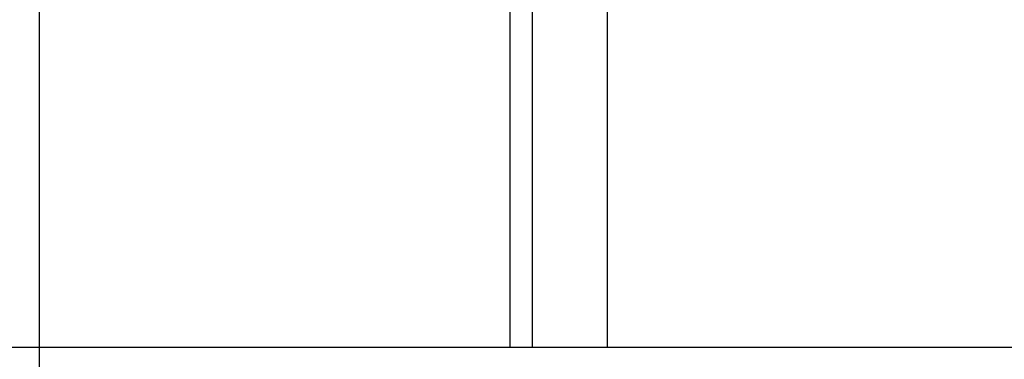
# Model space of a CAD drawing. Header units: inches. Extents: x 0 to 270, y 0 to 175.
# Tile 16 of 95: x 77.3661 to 77.5079, y 85.7262 to 85.775. Entities that reach past the tile are written whole.
import ezdxf

# ---------------------------------------------------------------- set-up
doc = ezdxf.new("R2010")
doc.units = ezdxf.units.IN
doc.header["$LTSCALE"] = 14.84127
doc.header["$MEASUREMENT"] = 0
doc.linetypes.add('HIDDEN', pattern=[0.2, 0.1, -0.1])
doc.layers.add('DEFAULT_2', color=8, linetype='HIDDEN')

msp = doc.modelspace()

# ---------------------------------------------------------------- linework, layer by layer
at = {"layer": 'DEFAULT_2', "color": 8, "linetype": 'HIDDEN'}
for p, q in [((77.36889, 84.41537), (77.36889, 86.66537)), ((77.43664, 85.88412), (77.43664, 85.72787)), ((77.43984, 85.88412), (77.43984, 85.72787)), ((77.45065, 85.88412), (77.45065, 85.72787)), ((77.61339, 85.72787), (77.13595, 85.72787))]:
    msp.add_line(p, q, dxfattribs=at)

doc.saveas('drawing.dxf')
